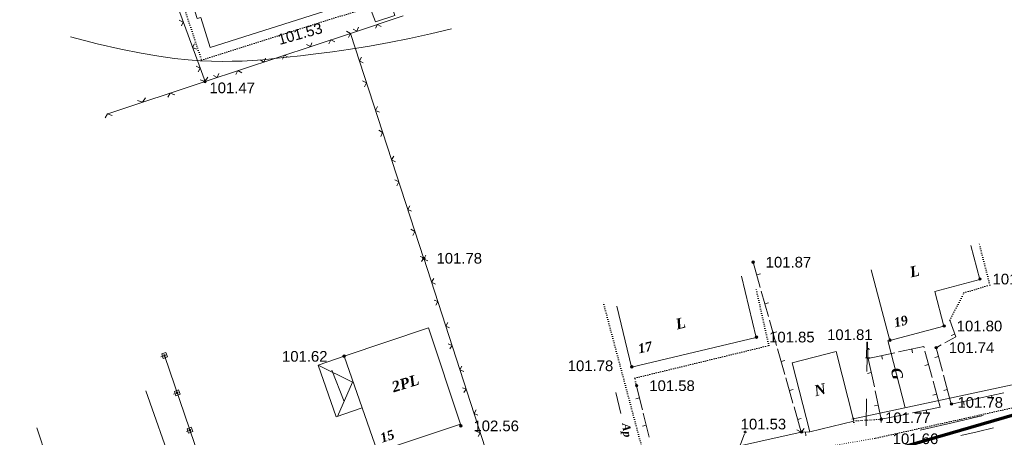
# Model space of a CAD drawing. Header units: millimetres. Extents: x 9396 to 25236, y 15106 to 31102.
# Tile 233 of 256: x 11724 to 11880, y 16669 to 16735. Entities that reach past the tile are written whole.
import ezdxf
from ezdxf.enums import TextEntityAlignment as Align

# ---------------------------------------------------------------- set-up
doc = ezdxf.new("R2010")
doc.units = ezdxf.units.MM
for name, pattern in [('DIVIDE', [1.25, 0.5, -0.25, 0, -0.25, 0, -0.25]), ('DOT', [0.25, 0, -0.25]), ('HIDDEN', [0.375, 0.25, -0.125])]:
    doc.linetypes.add(name, pattern=pattern)
for name, color, linetype, lineweight, true_color in [('1001010', 7, 'Continuous', 9, 0x000000), ('10010110', 7, 'Continuous', 20, 0xa25100), ('1070000', 7, 'DOT', 9, 0x000000), ('21100200', 7, 'HIDDEN', 0, 0x800080), ('3000105', 7, 'DIVIDE', 9, 0x000000), ('3000130', 7, 'Continuous', 9, 0x000000), ('3000220', 7, 'Continuous', 9, 0x000000), ('3000260', 7, 'Continuous', 9, 0x000000), ('5010210', 7, 'Continuous', 20, 0x008000), ('5010530', 7, 'Continuous', 9, 0x000000), ('8010110', 7, 'Continuous', 20, 0x0080ff), ('8010120', 7, 'Continuous', 20, 0x0080ff), ('9010110', 7, 'Continuous', 9, 0x000000), ('9010120', 7, 'Continuous', 20, 0x000000)]:
    doc.layers.add(name, color=color, linetype=linetype, lineweight=lineweight, true_color=true_color)
doc.layers.add('Канализация', color=1, linetype='Continuous', lineweight=70)
doc.styles.add('1', font='timesbi.ttf', dxfattribs={"height": 0.00127})
doc.styles.add('10', font='timesbi.ttf', dxfattribs={"height": 0.001481})
doc.styles.add('3', font='timesbi.ttf', dxfattribs={"height": 0.001693})
doc.styles.add('9', font='timesbi.ttf', dxfattribs={"height": 0.001693})
doc.styles.add('F2', font='arial.ttf', dxfattribs={"height": 0.001693})

# ---------------------------------------------------------------- blocks, each defined once
blk = doc.blocks.new('SYMBOL21100200')
at = {"true_color": 0x800080}
h = blk.add_hatch(color=216, dxfattribs=at)
edge = h.paths.add_edge_path()
edge.add_arc((0, 0), 0.1, 0, 360)
at = {"color": 216, "linetype": 'Continuous', "lineweight": 0, "true_color": 0x800080}
blk.add_circle((0, 0), 0.1, dxfattribs=at)
blk = doc.blocks.new('SYMBOL5010530')
at = {"true_color": 0x000000}
for points in [[(-0.05, 0), (-0.025, 1.25), (0.025, 1.25), (0.05, 0)], [(0.025, 0.75), (0.15, 0.75), (0.175, 0.675), (0.15, 0.675), (0.125, 0.725), (0.025, 0.725)]]:
    blk.add_hatch(color=18, dxfattribs=at).paths.add_polyline_path(points)
at = {"color": 18, "linetype": 'Continuous', "lineweight": 0, "true_color": 0x000000, "flags": 128}
for points in [[(-0.05, 0), (-0.025, 1.25), (0.025, 1.25), (0.05, 0), (-0.05, 0)], [(0.025, 0.75), (0.15, 0.75), (0.175, 0.675), (0.15, 0.675), (0.125, 0.725), (0.025, 0.725), (0.025, 0.75)]]:
    blk.add_lwpolyline(points, close=True, dxfattribs=at)
blk.add_lwpolyline([(-0.125, 0), (0.25, 0)], dxfattribs=at)

msp = doc.modelspace()

# ---------------------------------------------------------------- linework, layer by layer
at = {"layer": '1001010', "color": 253}
for p, q in [((11874.88, 16699.54), (11876.29, 16694.13)), ((11862, 16684.43), (11859.07, 16695.69)), ((11838.44, 16694.67), (11840.78, 16684.94)), ((11876.29, 16694.13), (11869.14, 16692.23)), ((11870.6, 16686.69), (11869.14, 16692.23)), ((11818.63, 16689.92), (11820.96, 16680.19)), ((11775.27, 16681.95), (11788.68, 16686.43)), ((11870.6, 16686.69), (11862, 16684.43)), ((11840.78, 16684.94), (11820.96, 16680.19)), ((11856.28, 16671.64), (11853.47, 16682.67)), ((11775.27, 16674.73, 71.59), (11773.3, 16679.75, 15.87)), ((11726.41, 16670.54, 1.14), (11730.66, 16658.1, 1.14))]:
    msp.add_line(p, q, dxfattribs=at)
for points in [[(11774.21, 16737.4, 0), (11754, 16731.01, 0), (11752.49, 16735.78, 0), (11751.92, 16735.6, 0), (11749.57, 16743.04, 0), (11765.87, 16748.15, 0), (11766.27, 16746.89, 0), (11770.23, 16748.13, 0)], [(11781.84, 16740.52, 0), (11783.32, 16736.06, 0), (11780.24, 16735.07, 0), (11778.64, 16739.42, 0)], [(11788.68, 16686.43, 0), (11793.78, 16671.14, 0), (11780.6, 16666.74, 0), (11775.27, 16681.95, 0)], [(11853.47, 16682.67, 0), (11846.49, 16680.89, 0), (11849.32, 16669.95, 0), (11856.28, 16671.64, 0)], [(11775.28, 16681.96, 198.61), (11771.16, 16680.52, 1.05), (11774.03, 16672.29, 93.72), (11778.15, 16673.73, 93.72)], [(11771.16, 16680.52, 4.54), (11776.59, 16677.83, 42.61), (11774.25, 16672.37, 93.72)], [(11730.66, 16658.1, 1.14), (11748.06, 16664.25, 0.63), (11743.78, 16676.45, 0.69)]]:
    msp.add_polyline3d(points, dxfattribs=at)
at = {"layer": '10010110'}
msp.add_polyline3d([(11731.78, 16732.66, 0), (11736.05, 16731.58, 0), (11739.77, 16730.74, 0), (11743.02, 16730.08, 0), (11745.84, 16729.6, 0), (11748.31, 16729.25, 0), (11750.48, 16729.03, 0), (11752.42, 16728.89, 0), (11754.2, 16728.82, 0), (11755.87, 16728.79, 0), (11757.47, 16728.8, 0), (11759.06, 16728.84, 0), (11760.68, 16728.93, 0), (11762.38, 16729.05, 0), (11764.19, 16729.22, 0), (11766.17, 16729.43, 0), (11768.35, 16729.68, 0), (11770.78, 16729.97, 0), (11773.44, 16730.32, 0), (11776.28, 16730.73, 0), (11779.29, 16731.21, 0), (11782.44, 16731.76, 0), (11785.68, 16732.4, 0), (11789, 16733.14, 0), (11792.36, 16733.98, 0)], dxfattribs=at)
at = {"layer": '1070000', "color": 253}
msp.add_line((11823.4, 16664.44), (11816.46, 16690.5), dxfattribs=at)
for points in [[(11730.18, 16794.22, 0), (11731, 16793.96, 0), (11752.62, 16728.97, 0), (11779.47, 16737.47, 0)], [(11871.57, 16687.69, 0), (11873.78, 16692, 0), (11877.91, 16693.24, 0), (11876.22, 16699.82, 0)], [(11821.73, 16677.21, 0), (11821.49, 16678.46, 0), (11842.78, 16683.62, 0), (11840.73, 16692.75, 0)], [(11848.15, 16666.9, 0), (11859.81, 16668.92, 0), (11931.69, 16684.88, 0)]]:
    msp.add_polyline3d(points, dxfattribs=at)
at = {"layer": '3000105', "color": 253}
for p, q in [((11856.25, 16672.14), (11856.32, 16671.04)), ((11860.63, 16671.92), (11856.28, 16671.64)), ((11860.66, 16671.42), (11860.59, 16672.52))]:
    msp.add_line(p, q, dxfattribs=at)
at = {"layer": '3000130', "color": 253}
for p, q in [((11746.16, 16681.87), (11746.4, 16681.95)), ((11758.83, 16646.44), (11746.73, 16682.06)), ((11748.18, 16675.93), (11748.41, 16676.01)), ((11750.2, 16670), (11750.43, 16670.08))]:
    msp.add_line(p, q, dxfattribs=at)
for points in [[(11747.18, 16681.83, 0), (11746.94, 16682.52, 0), (11746.28, 16682.3, 0), (11746.52, 16681.6, 0), (11747.18, 16681.83, 0)], [(11746.73, 16681.96, 0), (11746.78, 16681.97, 0), (11746.82, 16682.01, 0), (11746.83, 16682.06, 0), (11746.82, 16682.11, 0), (11746.78, 16682.15, 0), (11746.73, 16682.16, 0), (11746.68, 16682.15, 0), (11746.64, 16682.11, 0), (11746.63, 16682.06, 0), (11746.64, 16682.01, 0), (11746.68, 16681.97, 0), (11746.73, 16681.96, 0)], [(11749.2, 16675.89, 0), (11748.96, 16676.58, 0), (11748.3, 16676.36, 0), (11748.53, 16675.67, 0), (11749.2, 16675.89, 0)], [(11748.75, 16676.02, 0), (11748.8, 16676.04, 0), (11748.83, 16676.07, 0), (11748.85, 16676.13, 0), (11748.83, 16676.18, 0), (11748.8, 16676.21, 0), (11748.75, 16676.23, 0), (11748.7, 16676.21, 0), (11748.66, 16676.18, 0), (11748.64, 16676.13, 0), (11748.66, 16676.07, 0), (11748.7, 16676.04, 0), (11748.75, 16676.02, 0)], [(11751.21, 16669.96, 0), (11750.98, 16670.65, 0), (11750.31, 16670.42, 0), (11750.55, 16669.73, 0), (11751.21, 16669.96, 0)], [(11750.76, 16670.09, 0), (11750.81, 16670.1, 0), (11750.85, 16670.14, 0), (11750.87, 16670.19, 0), (11750.85, 16670.24, 0), (11750.81, 16670.28, 0), (11750.76, 16670.29, 0), (11750.71, 16670.28, 0), (11750.67, 16670.24, 0), (11750.66, 16670.19, 0), (11750.67, 16670.14, 0), (11750.71, 16670.1, 0), (11750.76, 16670.09, 0)]]:
    msp.add_polyline3d(points, close=True, dxfattribs=at)
at = {"layer": '3000220', "color": 253}
for p, q in [((11840.28, 16696.88), (11841.42, 16692.84)), ((11840.85, 16694.86), (11841.43, 16695.02)), ((11841.58, 16692.29), (11842.72, 16688.24)), ((11842.15, 16690.27), (11842.73, 16690.43)), ((11842.88, 16687.69), (11844.02, 16683.65)), ((11843.45, 16685.67), (11844.03, 16685.84)), ((11872.35, 16685.43), (11871.78, 16685.24)), ((11844.18, 16683.1), (11845.32, 16679.06)), ((11862.81, 16682.5), (11858.59, 16681.59)), ((11865.49, 16683.07), (11865.61, 16682.49)), ((11868.73, 16678.56), (11867.6, 16682.72)), ((11844.75, 16681.08), (11845.33, 16681.24)), ((11859.55, 16677.06), (11858.59, 16681.59)), ((11860.7, 16682.04), (11860.83, 16681.46)), ((11869.74, 16681.9), (11869.16, 16681.74)), ((11859.07, 16679.33), (11858.48, 16679.2)), ((11868.16, 16680.64), (11867.58, 16680.48)), ((11845.48, 16678.51), (11846.62, 16674.46)), ((11870.01, 16673.83), (11868.88, 16677.99)), ((11871.76, 16674.33), (11870.53, 16678.95)), ((11822.69, 16673.41), (11821.73, 16677.21)), ((11846.05, 16676.48), (11846.63, 16676.65)), ((11860.63, 16671.92), (11859.68, 16676.45)), ((11871.15, 16676.64), (11870.57, 16676.49)), ((11880.11, 16676.15), (11876.2, 16675.3)), ((11822.21, 16675.31), (11821.63, 16675.16)), ((11869.44, 16675.91), (11868.86, 16675.75)), ((11875.67, 16675.18), (11871.76, 16674.33)), ((11873.72, 16674.75), (11873.84, 16674.17)), ((11878.16, 16675.72), (11878.28, 16675.14)), ((11846.78, 16673.91), (11847.92, 16669.87)), ((11860.15, 16674.18), (11859.57, 16674.06)), ((11870.01, 16673.83), (11865.62, 16672.94)), ((11867.81, 16673.38), (11867.93, 16672.79)), ((11823.77, 16669.09), (11822.82, 16672.89)), ((11847.35, 16671.89), (11847.93, 16672.05)), ((11865.02, 16672.81), (11860.63, 16671.92)), ((11862.82, 16672.37), (11862.94, 16671.78)), ((11823.29, 16670.99), (11822.71, 16670.84)), ((11849.32, 16669.95), (11847.92, 16669.87)), ((11848.62, 16669.91), (11848.65, 16669.31))]:
    msp.add_line(p, q, dxfattribs=at)
for points in [[(11870.76, 16684.07, 0), (11872.49, 16685.03, 0), (11871.57, 16687.69, 0)], [(11867.45, 16683.28, 0), (11867.39, 16683.48, 0), (11863.38, 16682.62, 0)], [(11870.36, 16679.58, 0), (11869.37, 16683.3, 0), (11870.19, 16683.76, 0)]]:
    msp.add_polyline3d(points, dxfattribs=at)
at = {"layer": '3000260', "color": 253}
for p, q in [((11776.28, 16733.24), (11787.94, 16697.44)), ((11753.17, 16725.58), (11737.73, 16720.47)), ((11800.41, 16658.94), (11787.96, 16697.5)), ((11847.93, 16669.87), (11824.86, 16664.77))]:
    msp.add_line(p, q, dxfattribs=at)
for points in [[(11730.18, 16794.22, 0), (11747.06, 16742.35, 0), (11753.17, 16725.58, 0), (11776.28, 16733.24, 0), (11784.64, 16736.01, 0), (11784.64, 16736.01, 0)], [(11749.08, 16735.33, 0), (11749.72, 16735.04, 0), (11749.42, 16734.42, 0)], [(11776.72, 16733.92, 0), (11777.3, 16733.59, 0), (11777.55, 16734.2, 0)], [(11780.27, 16734.04, 0), (11780.58, 16734.67, 0), (11781.19, 16734.35, 0)], [(11775.64, 16733.59, 0), (11776.28, 16733.24, 0), (11775.96, 16732.6, 0)], [(11751.52, 16731.56, 0), (11751.2, 16730.97, 0), (11751.82, 16730.73, 0)], [(11769.32, 16731.47, 0), (11769.91, 16731.13, 0), (11770.15, 16731.74, 0)], [(11772.87, 16731.59, 0), (11773.19, 16732.22, 0), (11773.8, 16731.9, 0)], [(11761.93, 16729.01, 0), (11762.51, 16728.68, 0), (11762.76, 16729.29, 0)], [(11765.48, 16729.14, 0), (11765.79, 16729.77, 0), (11766.4, 16729.45, 0)], [(11778.03, 16729.47, 0), (11777.7, 16728.86, 0), (11778.32, 16728.58, 0)], [(11751.75, 16728.01, 0), (11752.39, 16727.72, 0), (11752.08, 16727.1, 0)], [(11753.63, 16726.26, 0), (11753.15, 16725.57, 0), (11752.39, 16725.85, 0)], [(11754.54, 16726.56, 0), (11755.12, 16726.23, 0), (11755.37, 16726.84, 0)], [(11758.08, 16726.68, 0), (11758.4, 16727.32, 0), (11759.01, 16726.99, 0)], [(11778.2, 16725.72, 0), (11778.84, 16725.37, 0), (11778.52, 16724.73, 0)], [(11748.35, 16723.46, 0), (11747.63, 16723.75, 0), (11747.24, 16723.09, 0)], [(11743.69, 16722.98, 0), (11743.22, 16722.29, 0), (11742.45, 16722.57, 0)], [(11780.6, 16721.6, 0), (11780.27, 16720.99, 0), (11780.88, 16720.71, 0)], [(11738.42, 16720.18, 0), (11737.69, 16720.47, 0), (11737.3, 16719.81, 0)], [(11780.77, 16717.85, 0), (11781.4, 16717.5, 0), (11781.09, 16716.86, 0)], [(11783.16, 16713.73, 0), (11782.83, 16713.12, 0), (11783.45, 16712.84, 0)], [(11783.33, 16709.98, 0), (11783.97, 16709.63, 0), (11783.65, 16708.99, 0)], [(11785.72, 16705.86, 0), (11785.39, 16705.25, 0), (11786.01, 16704.97, 0)], [(11785.89, 16702.11, 0), (11786.53, 16701.76, 0), (11786.21, 16701.12, 0)], [(11788.28, 16697.99, 0), (11787.96, 16697.38, 0), (11788.57, 16697.1, 0)], [(11787.59, 16697, 0), (11787.94, 16697.55, 0), (11787.34, 16697.78, 0)], [(11789.81, 16693.4, 0), (11789.19, 16693.69, 0), (11789.53, 16694.27, 0)], [(11789.84, 16690.05, 0), (11790.18, 16690.61, 0), (11789.58, 16690.84, 0)], [(11792.05, 16686.45, 0), (11791.43, 16686.74, 0), (11791.77, 16687.32, 0)], [(11792.08, 16683.11, 0), (11792.43, 16683.66, 0), (11791.83, 16683.89, 0)], [(11794.29, 16679.51, 0), (11793.67, 16679.8, 0), (11794.01, 16680.38, 0)], [(11794.32, 16676.16, 0), (11794.67, 16676.71, 0), (11794.07, 16676.94, 0)], [(11796.53, 16672.56, 0), (11795.92, 16672.85, 0), (11796.25, 16673.43, 0)], [(11796.56, 16669.21, 0), (11796.91, 16669.77, 0), (11796.31, 16670, 0)], [(11848.38, 16670.48, 0), (11847.91, 16669.87, 0), (11847.25, 16670.23, 0)]]:
    msp.add_polyline3d(points, dxfattribs=at)
at = {"layer": '5010210'}
for p, q in [((11858.37, 16679.51), (11858.39, 16681.67)), ((11818.47, 16676.18), (11819.24, 16672.86)), ((11858.31, 16675.19), (11858.26, 16670.86))]:
    msp.add_line(p, q, dxfattribs=at)
at = {"layer": '8010110'}
for p, q in [((11864.46, 16673.75, 102.19), (11861.72, 16684.42)), ((11891.87, 16679.64, 20.5), (11855.96, 16671.93))]:
    msp.add_line(p, q, dxfattribs=at)
at = {"layer": '8010120'}
for p, q in [((11873.32, 16669.35, 4.52), (11875.91, 16669.95, 4.52)), ((11875.91, 16669.95, 4.52), (11878.5, 16670.54, 4.52))]:
    msp.add_line(p, q, dxfattribs=at)
at = {"layer": '9010110', "color": 253}
msp.add_line((11837.75, 16666.53), (11838.91, 16669.61), dxfattribs=at)
msp.add_polyline3d([(11839.16, 16669.9, 0), (11839.14, 16669.97, 0), (11839.09, 16670.03, 0), (11839.01, 16670.05, 0), (11838.94, 16670.03, 0), (11838.88, 16669.97, 0), (11838.86, 16669.9, 0), (11838.88, 16669.82, 0), (11838.94, 16669.77, 0), (11839.01, 16669.75, 0), (11839.09, 16669.77, 0), (11839.14, 16669.82, 0), (11839.16, 16669.9, 0)], close=True, dxfattribs=at)
at = {"layer": '9010120', "color": 253}
for p, q in [((11871.9, 16671.35), (11876.86, 16672.51)), ((11866.84, 16670.17), (11871.9, 16671.35))]:
    msp.add_line(p, q, dxfattribs=at)
at = {"layer": 'Канализация'}
msp.add_lwpolyline([(12482.65, 16828.36), (12395.02, 16816.41), (12319.12, 16796.91), (12252.64, 16776.56), (12190.49, 16759.15), (12087.58, 16730.12), (12024.07, 16711.52), (11976.95, 16696.83), (11933.14, 16684.23), (11881.8, 16672.65), (11826.69, 16656.63), (11776.04, 16643.39), (11736.67, 16635.58), (11703.66, 16626.15), (11644.93, 16610.65), (11593.61, 16594.35), (11558.47, 16585.75), (11511.57, 16574.38), (11502.08, 16572.2), (11485.35, 16567.34), (11469.87, 16562.34), (11458.75, 16557.62)], dxfattribs=at)

# ---------------------------------------------------------------- block references
at = {"layer": '21100200', "xscale": 2, "yscale": 2, "zscale": 2}
for p in [(11753.17, 16725.58, 202.94), (11787.96, 16697.5, 203.56), (11840.28, 16696.88, 203.74), (11876.34, 16694.2, 203.64), (11870.64, 16686.74, 203.6), (11840.82, 16684.98, 203.7), (11862.04, 16684.48, 203.62), (11869.38, 16683.3, 203.48), (11775.28, 16681.96, 203.24), (11821, 16680.26, 203.56), (11821.78, 16677.26, 203.16), (11871.8, 16674.36, 203.56), (11860.64, 16671.92, 203.54), (11793.83, 16670.87, 205.11), (11847.96, 16669.9, 203.06)]:
    msp.add_blockref('SYMBOL21100200', p, dxfattribs=at)
at = {"layer": '5010530', "color": 253, "xscale": 2, "yscale": 2, "zscale": 2}
msp.add_blockref('SYMBOL5010530', (11858.4, 16681.67), dxfattribs=at)

# ---------------------------------------------------------------- texts
at = {"layer": '1001010', "color": 253, "style": '9'}
for s, height, rotation, p in [('L', 1.69, 12.2, (11865.19, 16695.28)), ('L', 1.69, 14, (11827.99, 16686.99)), ('2PL', 1.693, 17.3, (11782.91, 16677, 43.02)), ('N', 1.69, 15.1, (11850.02, 16676.39))]:
    msp.add_text(s, height=height, rotation=rotation, dxfattribs=at).set_placement(p, align=Align.MIDDLE_LEFT)
at = {"layer": '1001010', "color": 1, "true_color": 0xff0000, "style": '10'}
for s, rotation, p in [('19', 13.2, (11862.67, 16687.24)), ('17', 12.2, (11822.01, 16683.11)), ('15', 18.7, (11781.07, 16668.88, 156.22))]:
    msp.add_text(s, height=1.481, rotation=rotation, dxfattribs=at).set_placement(p, align=Align.MIDDLE_LEFT)
at = {"layer": '21100200', "color": 253, "style": 'F2'}
msp.add_text('101.53', height=1.693, rotation=15.6, dxfattribs=at).set_placement((11764.79, 16732.2, 203.06), align=Align.MIDDLE_LEFT)
for s, p in [('101.47', (11753.87, 16724.58, 202.94)), ('101.78', (11789.96, 16697.5, 203.56)), ('101.87', (11842.28, 16696.88, 203.74)), ('101.82', (11878.34, 16694.2, 203.64)), ('101.80', (11872.64, 16686.74, 203.6)), ('101.85', (11842.82, 16684.98, 203.7)), ('101.81', (11852.04, 16685.36, 203.62)), ('101.74', (11871.38, 16683.3, 203.48)), ('101.62', (11765.4, 16681.92, 203.24)), ('101.78', (11810.82, 16680.42, 203.56)), ('101.58', (11823.78, 16677.26, 203.16)), ('101.78', (11872.76, 16674.6, 203.56)), ('101.77', (11861.26, 16672.16, 203.54)), ('102.56', (11795.83, 16670.87, 205.11)), ('101.53', (11838.3, 16671.16, 203.06)), ('101.66', (11862.47, 16668.83, 203.32))]:
    msp.add_text(s, height=1.693, dxfattribs=at).set_placement(p, align=Align.MIDDLE_LEFT)
at = {"layer": '5010210', "color": 253, "style": '1'}
msp.add_text('Ap', height=1.27, rotation=276.7, dxfattribs=at).set_placement((11820.1, 16671.3, 32.7), align=Align.MIDDLE_LEFT)
at = {"layer": '8010110', "color": 253, "style": '3'}
msp.add_text('G', height=1.69, rotation=282.6, dxfattribs=at).set_placement((11862.97, 16680.07, 50.42), align=Align.MIDDLE_LEFT)

doc.saveas('drawing.dxf')
